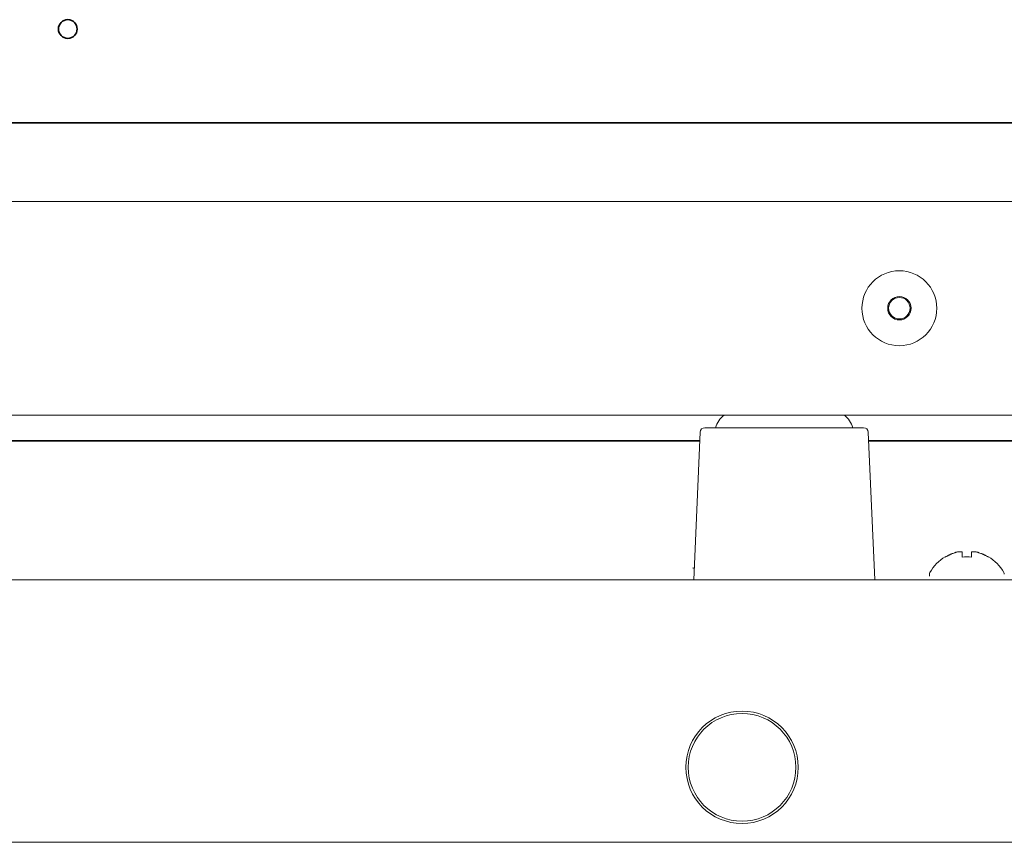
# Model space of a CAD drawing. Extents: x 3940905 to 4145695, y 925352 to 1109797.
# Tile 165 of 256: x 3952702 to 3952807, y 1100889 to 1100977. Entities that reach past the tile are written whole.
import ezdxf

# ---------------------------------------------------------------- set-up
doc = ezdxf.new("R2010")
doc.units = 0
doc.header["$LTSCALE"] = 750
doc.header["$MEASUREMENT"] = 0
doc.layers.add('CKD Equipments', color=252, linetype='CONTINUOUS', lineweight=0)

msp = doc.modelspace()

# ---------------------------------------------------------------- linework, layer by layer
at = {"layer": 'CKD Equipments', "color": 7, "linetype": 'Continuous', "lineweight": 35}
for p, q in [((3952164.17, 1100965.95, 1431.4), (3952861.67, 1100965.95, 1431.4)), ((3952774.16, 1100931.99, 1431.4), (3952299.19, 1100931.99, 1431.4)), ((3952836.67, 1100931.99, 1431.4), (3952792.19, 1100931.99, 1431.4))]:
    msp.add_line(p, q, dxfattribs=at)
at = {"layer": 'CKD Equipments', "color": 7, "linetype": 'Continuous'}
for p, q in [((3952235.8, 1100957.55, 1431.4), (3952837.46, 1100957.55, 1431.4)), ((3952235.92, 1100934.74, 1431.4), (3952837.46, 1100934.74, 1431.4)), ((3952774.2, 1100932.92, 1431.4), (3952773.51, 1100917.15, 1431.4)), ((3952774.7, 1100933.4, 1431.4), (3952791.65, 1100933.4, 1431.4)), ((3952792.84, 1100917.15, 1431.4), (3952792.15, 1100932.92, 1431.4)), ((3952800.37, 1100919.62, 1431.4), (3952800.37, 1100919.59, 1431.4)), ((3952802.17, 1100920.14, 1431.4), (3952802.17, 1100919.59, 1431.4)), ((3952803.17, 1100919.59, 1431.4), (3952803.17, 1100920.14, 1431.4)), ((3952804.97, 1100919.59, 1431.4), (3952804.97, 1100919.62, 1431.4)), ((3952773.46, 1100918.49, 1431.4), (3952773.46, 1100918.36, 1431.4)), ((3952835.67, 1100917.15, 1431.4), (3952237.67, 1100917.15, 1431.4)), ((3952798.67, 1100917.55, 1431.4), (3952798.67, 1100917.75, 1431.4)), ((3952908.67, 1100889.15, 1431.4), (3952164.67, 1100889.15, 1431.4))]:
    msp.add_line(p, q, dxfattribs=at)
at = {"layer": 'CKD Equipments', "color": 7, "linetype": 'Continuous', "lineweight": 35}
msp.add_circle((3952706.67, 1100975.95, 1431.4), 1, dxfattribs=at)
at = {"layer": 'CKD Equipments', "color": 7, "linetype": 'Continuous'}
for centre, radius in [((3952795.47, 1100946.15, 1431.4), 4), ((3952795.47, 1100946.15, 1431.4), 1.25), ((3952795.47, 1100946.15, 1431.4), 1.15), ((3952778.67, 1100897.15, 1431.4), 6), ((3952778.67, 1100897.15, 1431.4), 5.75)]:
    msp.add_circle(centre, radius, dxfattribs=at)
for centre, radius, start, end in [((3952778.67, 1100932.44, 1431.4), 3, 129.9464, 161.3603), ((3952787.67, 1100932.44, 1431.4), 3, 18.6397, 50.0536), ((3952774.7, 1100932.9, 1431.4), 0.5, 90, 177.5), ((3952791.65, 1100932.9, 1431.4), 0.5, 2.5, 90), ((3952802.87, 1100915.53, 1431.4), 4.8, 121.3727, 149.6988), ((3952802.86, 1100915.54, 1431.4), 4.75, 118.9687, 121.5341), ((3952802.86, 1100915.54, 1431.4), 4.75, 118.0074, 118.9684), ((3952802.86, 1100915.54, 1431.4), 4.75, 116.6813, 118.0074), ((3952802.86, 1100915.55, 1431.4), 4.74, 115.5402, 116.6812), ((3952802.85, 1100915.55, 1431.4), 4.74, 114.5722, 115.5402), ((3952802.85, 1100915.56, 1431.4), 4.73, 113.3175, 114.5722), ((3952802.85, 1100915.56, 1431.4), 4.73, 112.5474, 113.3174), ((3952802.85, 1100915.57, 1431.4), 4.72, 111.0025, 112.5476), ((3952802.85, 1100915.57, 1431.4), 4.72, 110.5181, 111.0023), ((3952802.84, 1100915.58, 1431.4), 4.7, 108.4656, 110.5187), ((3952802.84, 1100915.6, 1431.4), 4.68, 107.3773, 108.465), ((3952802.83, 1100915.62, 1431.4), 4.67, 106.3949, 107.3772), ((3952802.82, 1100915.65, 1431.4), 4.64, 104.3176, 106.3964), ((3952801.93, 1100918.15, 1431.4), 2.01, 95.2585, 97.2741), ((3952801.93, 1100918.17, 1431.4), 1.98, 94.6009, 95.2558), ((3952801.93, 1100918.18, 1431.4), 1.97, 93.2167, 94.6016), ((3952801.93, 1100918.2, 1431.4), 1.96, 92.3765, 93.2159), ((3952801.93, 1100918.2, 1431.4), 1.96, 91.1545, 92.3766), ((3952801.92, 1100918.21, 1431.4), 1.95, 89.0742, 91.1541), ((3952801.92, 1100918.2, 1431.4), 1.95, 88.0036, 89.0739), ((3952801.92, 1100918.2, 1431.4), 1.96, 86.9772, 88.0036), ((3952801.92, 1100918.19, 1431.4), 1.97, 85.714, 86.9767), ((3952801.92, 1100918.18, 1431.4), 1.98, 84.8628, 85.7144), ((3952801.92, 1100918.15, 1431.4), 2.01, 82.7256, 84.8599), ((3952802.67, 1100915.83, 1431.4), 3.8, 82.4351, 97.5649), ((3952803.43, 1100918.15, 1431.4), 2.01, 95.1402, 97.2744), ((3952803.43, 1100918.18, 1431.4), 1.98, 94.2856, 95.1373), ((3952803.43, 1100918.19, 1431.4), 1.97, 93.0234, 94.286), ((3952803.43, 1100918.2, 1431.4), 1.96, 91.9963, 93.0229), ((3952803.42, 1100918.2, 1431.4), 1.95, 90.9262, 91.9963), ((3952803.42, 1100918.21, 1431.4), 1.95, 89.8005, 90.9259), ((3952803.42, 1100918.21, 1431.4), 1.95, 88.8459, 89.8005), ((3952803.42, 1100918.2, 1431.4), 1.95, 87.6233, 88.8455), ((3952803.42, 1100918.2, 1431.4), 1.96, 86.7841, 87.6235), ((3952803.42, 1100918.18, 1431.4), 1.97, 85.3984, 86.7833), ((3952803.42, 1100918.17, 1431.4), 1.98, 84.7442, 85.3991), ((3952803.42, 1100918.15, 1431.4), 2.01, 82.7259, 84.7415), ((3952802.53, 1100915.65, 1431.4), 4.64, 73.6036, 75.6824), ((3952802.52, 1100915.62, 1431.4), 4.67, 72.6228, 73.6051), ((3952802.51, 1100915.6, 1431.4), 4.68, 71.535, 72.6227), ((3952802.51, 1100915.58, 1431.4), 4.7, 69.4813, 71.5344), ((3952802.5, 1100915.57, 1431.4), 4.72, 68.9977, 69.4819), ((3952802.5, 1100915.57, 1431.4), 4.72, 67.4524, 68.9975), ((3952802.5, 1100915.56, 1431.4), 4.73, 66.6826, 67.4526), ((3952802.5, 1100915.56, 1431.4), 4.73, 65.4278, 66.6825), ((3952802.5, 1100915.55, 1431.4), 4.74, 64.4598, 65.4278), ((3952802.49, 1100915.55, 1431.4), 4.74, 63.3188, 64.4598), ((3952802.49, 1100915.54, 1431.4), 4.75, 61.9926, 63.3187), ((3952802.49, 1100915.54, 1431.4), 4.75, 61.0316, 61.9926), ((3952802.49, 1100915.54, 1431.4), 4.75, 58.4659, 61.0313), ((3952802.48, 1100915.53, 1431.4), 4.8, 30.3012, 58.6273), ((3952799.07, 1100917.75, 1431.4), 0.4, 149.6988, 180), ((3952806.27, 1100917.75, 1431.4), 0.4, 0, 30.3012)]:
    msp.add_arc(centre, radius, start, end, dxfattribs=at)

doc.saveas('drawing.dxf')
